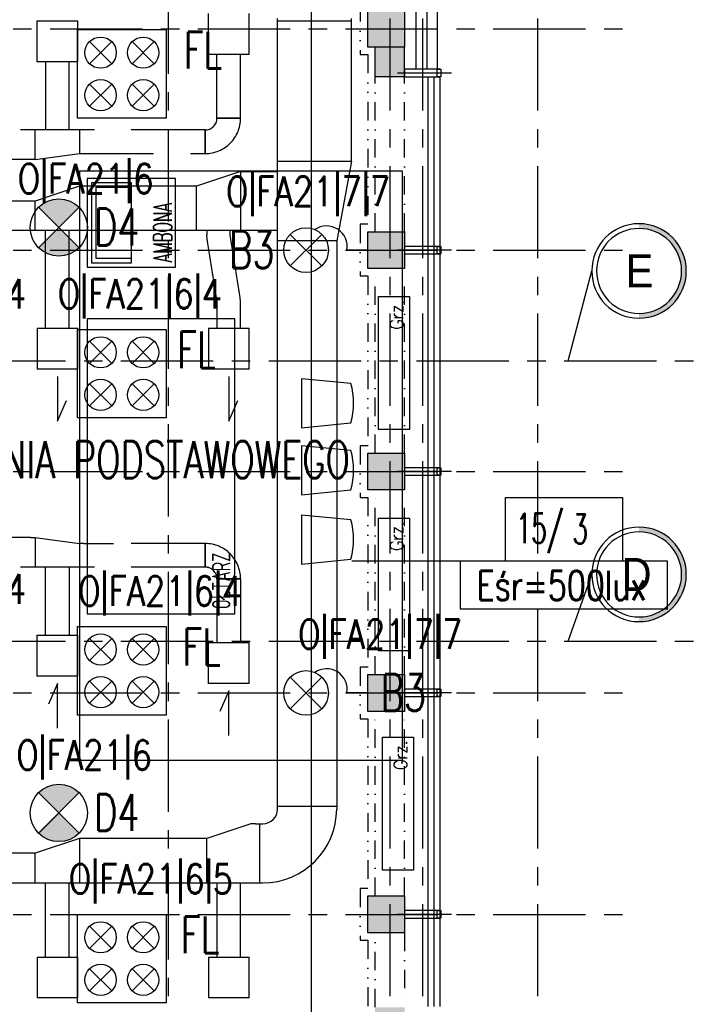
# Model space of a CAD drawing. Extents: x 41755 to 123924, y -112333 to 86187.
# Tile 101 of 256: x 102140 to 102592, y -55889 to -55222. Entities that reach past the tile are written whole.
import ezdxf
from ezdxf.enums import TextEntityAlignment as Align

# ---------------------------------------------------------------- set-up
doc = ezdxf.new("R2010")
doc.units = 0
doc.header["$LTSCALE"] = 50
for name, pattern in [('CENTER', [2, 1.25, -0.25, 0.25, -0.25]), ('CENTER2', [28.575, 19.05, -3.175, 3.175, -3.175]), ('DASHDOT', [1, 0.5, -0.25, 0, -0.25]), ('DASHED', [0.75, 0.5, -0.25]), ('DASHED2', [0.375, 0.25, -0.125]), ('DIVIDE', [31.75, 12.7, -6.35, 0, -6.35, 0, -6.35])]:
    doc.linetypes.add(name, pattern=pattern)
doc.layers.get('0').update_dxf_attribs({"color": 101, "linetype": 'CONTINUOUS'})
for name, color, linetype in [('E-90', 6, 'CONTINUOUS'), ('E35', 6, 'CONTINUOUS'), ('Ins-co', 2, 'CONTINUOUS'), ('Ins-went', 141, 'CONTINUOUS'), ('Opis-pom', 6, 'CONTINUOUS'), ('Opis_pom_ramka', 6, 'CONTINUOUS'), ('Os-osie', 14, 'CENTER'), ('Os-osie glowne', 1, 'CENTER'), ('Os-osie-opis', 16, 'CONTINUOUS'), ('Sc-beton', 7, 'CONTINUOUS'), ('Sc-beton-hatch', 86, 'CONTINUOUS'), ('Sc-cegla pustak-hatch', 8, 'CONTINUOUS'), ('Sc-izolacja term-styropian', 151, 'STYROPIAN-KA'), ('Sc-kamien', 31, 'CONTINUOUS'), ('Sc-nadproza kon', 5, 'DASHED2'), ('Sc-systemowe', 150, 'CONTINUOUS'), ('Suf-widok', 8, 'CONTINUOUS'), ('Wyp-meble', 155, 'CONTINUOUS')]:
    doc.layers.add(name, color=color, linetype=linetype)
doc.styles.add('dwg_opis duży', font='ARIAL.TTF', dxfattribs={"width": 0.9})
doc.styles.add('KA wymiar', font='romans.shx', dxfattribs={"width": 0.6})
doc.styles.add('ROMANS', font='romans', dxfattribs={"width": 0.85})
doc.linetypes.add('BATTING', pattern='A,0.0001,-0.1,[134,ltypeshp.shx,S=0.1,R=0,X=-0.1,Y=0],-0.2,[134,ltypeshp.shx,S=0.1,R=180,X=0.1,Y=0],-0.1', length=0.4001)
doc.linetypes.add('STYROPIAN-KA', pattern='A,0.0001,-0.1,[135,ltypeshp.shx,S=0.1,R=0,X=-0.1,Y=0],0,[135,ltypeshp.shx,S=0.1,R=180,X=0.1,Y=0],-0.1', length=0.2001)

# ---------------------------------------------------------------- blocks, each defined once
blk = doc.blocks.new('_FGJHGJGHJHGJH')
at = {"linetype": 'CENTER2', "ltscale": 0.5}
blk.add_line((-2.5, -31.83), (-2.5, 4.8), dxfattribs=at)
at = {"ltscale": 2, "flags": 128}
for points in [[(0, -24), (0, 0), (-5, 0), (-5, -24)], [(0, -22), (0, -24.5), (-5, -24.5), (-5, -22), (0, -22)]]:
    blk.add_lwpolyline(points, dxfattribs=at)
blk = doc.blocks.new('_opis_pom_metka')
at = {"layer": 'Opis_pom_ramka'}
blk.add_lwpolyline([(-33.13, 0), (32.87, 0), (32.87, -36), (-33.13, -36)], close=True, dxfattribs=at)
at = {"style": 'KA wymiar', "width": 0.6}
blk.add_attdef('KO/', text='', height=16.8, dxfattribs=at).set_placement((3.45, -25.87), align=Align.RIGHT)
blk.add_attdef('NR', (3.8, -26.16), '', height=16.8, dxfattribs=at)
blk = doc.blocks.new('_fkjshkjhkjh')
at = {"layer": 'Ins-went', "ltscale": 2}
for p, q in [((2524, 221.34, 6970), (2524, 757.02)), ((2574, 755.02), (2524, 755.02)), ((2574, 752.02), (2574, 757.02)), ((2574, 663.22), (2574, 752.02)), ((2574, 660.22, -7260), (2574, 663.22, -7260)), ((2524, 660.22, -7260), (2574, 660.22, -7260)), ((2574, 660.22, -7260), (2564, 606.22, -7260)), ((2499, 653.24, -3630), (2469, 643.24, -3630)), ((2499, 653.24, -3630), (2499, 613.24, -3630)), ((2390, 643.24), (2360, 633.24)), ((2390, 643.24), (2390, 613.24)), ((2469, 613.24, -3630), (2469, 643.24, -3630)), ((2360, 613.24), (2360, 633.24)), ((2524, 613.24), (2091.01, 613.24)), ((2367, 547.09), (2367, 613.24)), ((2383, 547.09), (2383, 613.24)), ((2476, 613.24, -3630), (2476, 610.24, -3630)), ((2492, 610.24, -3630), (2492, 613.24, -3630)), ((2564, 606.22, -7260), (2524, 606.22, -7260)), ((2483, 547.09), (2483, 565.04)), ((2499, 547.09), (2499, 565.04)), ((2361.15, 547.09), (2361.15, 519.39)), ((2361.15, 547.09), (2388.85, 547.09)), ((2388.85, 519.39), (2388.85, 547.09)), ((2477.15, 547.09), (2477.15, 519.39)), ((2477.15, 547.09), (2504.85, 547.09)), ((2504.85, 519.39), (2504.85, 547.09)), ((2388.85, 519.39), (2361.15, 519.39)), ((2504.85, 519.39), (2477.15, 519.39)), ((2524, 223.34, 6970), (2564, 223.34, 6970)), ((2506, 211.34, 6970), (2476, 201.34, 6970)), ((2509, 211.34, 6970), (2506, 211.34, 6970)), ((2509, 211.34, 6970), (2514, 211.34, 6970)), ((2512, 171.34, 6970), (2512, 211.34, 6970)), ((2390, 201.34, 6970), (2360, 191.34, 6970)), ((2390, 201.34, 6970), (2390, 171.34, 6970)), ((2476, 171.34, 6970), (2476, 201.34, 6970)), ((2360, 171.34, 6970), (2360, 191.34, 6970)), ((2367, 121.09), (2367, 171.34, 6970)), ((2383, 121.09), (2383, 171.34, 6970)), ((2483, 121.09), (2483, 171.34, 6970)), ((2499, 121.09), (2499, 171.34, 6970)), ((2361.15, 121.09), (2361.15, 93.39)), ((2361.15, 121.09), (2388.85, 121.09)), ((2388.85, 93.39), (2388.85, 121.09)), ((2477.15, 121.09), (2477.15, 93.39)), ((2477.15, 121.09), (2504.85, 121.09)), ((2504.85, 93.39), (2504.85, 121.09)), ((2388.85, 93.39), (2361.15, 93.39)), ((2504.85, 93.39), (2477.15, 93.39))]:
    blk.add_line(p, q, dxfattribs=at)
for points, elevation in [([(2499, 653.24), (2524, 653.24)], -3630), ([(2469, 643.24), (2390, 643.24)], -3630), ([(2564, 606.22), (2564, 221.34)], -7260), ([(2476, 201.34), (2390, 201.34)], 6970), ([(2360, 191.34), (2240, 191.34)], 6970), ([(2091, 171.34), (2514, 171.34)], 6970)]:
    blk.add_lwpolyline(points, dxfattribs=dict(at, elevation=elevation))
for points in [[(2360, 633.24), (2240, 633.24)], [(2375, 514.39), (2375, 484.15), (2381.02, 498.16)], [(2491, 514.39), (2491, 484.15), (2497.02, 498.16)]]:
    blk.add_lwpolyline(points, dxfattribs=at)
for radius in [10, 50]:
    blk.add_arc((2514, 221.34, 6970), radius, 270, 0, dxfattribs=at)
for points in [[(2483, 565.04), (2476, 610.24)], [(2499, 565.04), (2492, 610.24)]]:
    blk.add_spline(points, degree=3, dxfattribs=at)
blk = doc.blocks.new('_opis_osi')
blk.add_hatch(color=256).paths.add_polyline_path([(32, -32), (28.8, -32, -1), (-28.8, -32), (-32, -32, 1)])
for radius in [32, 28.8]:
    blk.add_circle((0, -32), radius)
at = {"style": 'dwg_opis duży', "width": 0.9}
blk.add_attdef('AXNAMEV', text='', height=22.4, rotation=90, dxfattribs=at).set_placement((0, -32), align=Align.MIDDLE_CENTER)
blk = doc.blocks.new('A$C59F8734F')
at = {"layer": 'Wyp-meble'}
for p, q in [((2435, 652.5), (2411, 652.5)), ((2411, 652.5), (2411, 604.5)), ((2411, 604.5), (2435, 604.5))]:
    blk.add_line(p, q, dxfattribs=at)
for points in [[(2400, 663.5), (2400, 264.5), (2618.59, 264.5), (2618.59, 663.5)], [(2405, 598.5), (2465, 598.5), (2465, 658.5), (2405, 658.5)], [(2408, 601.5), (2435, 601.5), (2435, 655.5), (2408, 655.5)], [(2405, 363.5), (2505, 363.5), (2505, 563.5), (2405, 563.5)]]:
    blk.add_lwpolyline(points, close=True, dxfattribs=at)
for points in [[(2550.28, 522.87), (2550.28, 489.6), (2583.55, 493, 0.146016), (2583.55, 519.69)], [(2550.28, 477.46), (2550.28, 444.2), (2583.55, 447.6, 0.146016), (2583.55, 474.29)], [(2550.28, 430.55), (2550.28, 397.29), (2583.55, 400.69, 0.146016), (2583.55, 427.38)]]:
    blk.add_lwpolyline(points, format="xyb", close=True, dxfattribs=at)
at = {"layer": 'Wyp-meble', "char_height": 12.5, "width": 1699.9877, "attachment_point": 1, "rotation": 90, "style": 'KA wymiar'}
for s, insert in [('AMBONA', (2449.95, 601.73)), ('OŁTARZ', (2489.6, 366.72))]:
    blk.add_mtext(s, dxfattribs=dict(at, insert=insert))
blk = doc.blocks.new('A$C7F236BD7')
at = {"layer": 'E35', "ltscale": 0.2}
for p, q in [((-52.4, -10.69), (-31.01, 10.7)), ((-31.01, -10.69), (-52.4, 10.7))]:
    blk.add_line(p, q, dxfattribs=at)
at = {"layer": 'E35'}
blk.add_line((0, 0), (-14.01, 0), dxfattribs=at)
at = {"layer": 'E35', "ltscale": 0.2}
blk.add_circle((-41.7, 0), 15.12, dxfattribs=at)
at = {"layer": 'E35'}
blk.add_arc((-27.86, 2.36), 14.04, 350.33159, 124.49886, dxfattribs=at)

msp = doc.modelspace()

# ---------------------------------------------------------------- hatches: boundary and pattern name
at = {"layer": 'E35'}
h = msp.add_hatch(color=256, dxfattribs=at)
edge = h.paths.add_edge_path()
edge.add_line((102166.902, -55362.904), (102180.648, -55349.158))
edge.add_ellipse((102166.902, -55362.904), major_axis=(13.746, 13.746), ratio=1, start_angle=360, end_angle=450)
edge.add_line((102153.156, -55349.158), (102166.902, -55362.904))
edge = h.paths.add_edge_path()
edge.add_line((102180.648, -55376.651), (102166.902, -55362.904))
edge.add_line((102166.902, -55362.904), (102153.156, -55376.651))
edge.add_ellipse((102166.902, -55362.904), major_axis=(-13.746, 13.746), ratio=1, start_angle=90, end_angle=180)
h = msp.add_hatch(color=256, dxfattribs=at)
edge = h.paths.add_edge_path()
edge.add_line((102166.902, -55759.535), (102180.648, -55745.789))
edge.add_ellipse((102166.902, -55759.535), major_axis=(13.746, 13.746), ratio=1, start_angle=360, end_angle=450)
edge.add_line((102153.156, -55745.789), (102166.902, -55759.535))
edge = h.paths.add_edge_path()
edge.add_line((102180.648, -55773.281), (102166.902, -55759.535))
edge.add_line((102166.902, -55759.535), (102153.156, -55773.281))
edge.add_ellipse((102166.902, -55759.535), major_axis=(-13.746, 13.746), ratio=1, start_angle=90, end_angle=180)
at = {"layer": 'Sc-beton-hatch'}
h = msp.add_hatch(dxfattribs=at)
h.set_pattern_fill('ANSI33', color=256, style=0)
h.set_pattern_definition([(45, (48983.4185, 565.478), (-4.49012806, 4.49012806), []), (45, (48987.9087, 565.478), (-4.49012806, 4.49012806), [3.175, -1.5875])])
h.paths.add_polyline_path([(100470.966, -51043.233), (100410.966, -51043.233), (100410.966, -51103.233), (100430.966, -51103.233), (100430.966, -51063.233), (100470.966, -51063.233)])
h.paths.add_polyline_path([(100805.966, -51043.233), (100705.966, -51043.233), (100705.966, -51063.233), (100745.966, -51063.233), (100745.966, -51625.233), (100765.966, -51625.233), (100765.966, -51473.233), (101152.966, -51473.233), (101152.966, -51453.233), (100765.966, -51453.233), (100765.966, -51063.233), (100805.966, -51063.233)])
h.paths.add_polyline_path([(100430.966, -51374.233), (100410.966, -51374.233), (100410.966, -51474.233), (100430.966, -51474.233)])
h.paths.add_polyline_path([(101330.966, -51043.233), (101251.966, -51043.233), (101251.966, -51063.233), (101330.966, -51063.233)])
h.paths.add_polyline_path([(101770.966, -51043.233), (101670.966, -51043.233), (101670.966, -51063.233), (101710.966, -51063.233), (101710.966, -51262.233), (101730.966, -51262.233), (101730.966, -51063.233), (101770.966, -51063.233)])
h.paths.add_polyline_path([(101790.966, -51453.233), (101730.966, -51453.233), (101730.966, -51362.233), (101710.966, -51362.233), (101710.966, -51453.233), (101582.904, -51453.233), (101582.904, -51473.233), (101790.966, -51473.233)])
h.paths.add_polyline_path([(101482.904, -51453.233), (101252.966, -51453.233), (101252.966, -51473.233), (101482.904, -51473.233)])
h.paths.add_polyline_path([(101730.966, -51785.233), (101695.966, -51785.233), (101695.966, -51820.233), (101730.966, -51820.233)])
h.paths.add_polyline_path([(102400.966, -50943.233), (102380.966, -50943.233), (102380.966, -51043.233), (102330.966, -51043.233), (102330.966, -51063.233), (102380.966, -51063.233), (102380.966, -51453.233), (101890.966, -51453.233), (101890.966, -51473.233), (102380.966, -51473.233), (102380.966, -51873.233), (102400.966, -51873.233)])
h.paths.add_polyline_path([(102422.966, -50943.233), (102402.966, -50943.233), (102402.966, -51713.233), (102422.966, -51713.233)])
h.paths.add_polyline_path([(102400.966, -52143.233), (102380.966, -52143.233), (102380.966, -52213.233), (102400.966, -52213.233)])
h.paths.add_polyline_path([(102400.966, -52293.233), (102380.966, -52293.233), (102380.966, -52443.233), (101950.966, -52443.233), (101950.966, -52463.233), (102380.966, -52463.233), (102380.966, -52503.233), (102400.966, -52503.233)])
h.paths.add_polyline_path([(102400.966, -52603.233), (102380.966, -52603.233), (102380.966, -52643.233), (102400.966, -52643.233)])
h.paths.add_polyline_path([(102400.966, -52743.233), (102380.966, -52743.233), (102380.966, -53008.233), (102400.966, -53008.233)])
h.paths.add_polyline_path([(101730.966, -52443.233), (101710.966, -52443.233), (101710.966, -52463.233), (101710.966, -52758.233), (101690.966, -52758.233), (101690.966, -52778.233), (101730.966, -52778.233)])
h.paths.add_polyline_path([(101710.966, -52443.233), (101690.966, -52443.233), (101690.966, -52463.233), (101710.966, -52463.233)], flags=16)
h.paths.add_polyline_path([(101556.966, -52758.233), (101503.966, -52758.233), (101503.966, -52463.233), (101488.966, -52463.233), (101488.966, -52758.233), (101468.966, -52758.233), (101468.966, -52778.233), (101556.966, -52778.233)])
h.paths.add_polyline_path([(101556.966, -52443.233), (101468.966, -52443.233), (101468.966, -52463.233), (101556.966, -52463.233)])
h.paths.add_polyline_path([(101334.966, -52443.233), (101281.966, -52443.233), (101281.966, -52463.233), (101334.966, -52463.233)], flags=17)
h.paths.add_polyline_path([(101281.966, -52443.233), (100970.966, -52443.233), (100970.966, -51785.233), (100883.466, -51785.233), (100883.466, -51805.233), (100950.966, -51805.233), (100950.966, -52443.233), (100430.966, -52443.233), (100430.966, -52403.233), (100410.966, -52403.233), (100410.966, -52503.233), (100430.966, -52503.233), (100430.966, -52463.233), (100950.966, -52463.233), (100950.966, -52973.233), (100970.966, -52973.233), (100970.966, -52463.233), (101261.966, -52463.233), (101261.966, -52778.233), (101281.966, -52778.233), (101334.966, -52778.233), (101334.966, -52758.233), (101281.966, -52758.233)])
h.paths.add_polyline_path([(100783.466, -51785.233), (100765.966, -51785.233), (100765.966, -51780.233), (100745.966, -51780.233), (100745.966, -51785.233), (100430.966, -51785.233), (100430.966, -51765.233), (100410.966, -51765.233), (100410.966, -52003.233), (100430.966, -52003.233), (100430.966, -51805.233), (100783.466, -51805.233)])
h.paths.add_polyline_path([(100430.966, -52153.233), (100410.966, -52153.233), (100410.966, -52253.233), (100430.966, -52253.233)])
h.paths.add_polyline_path([(100430.966, -52653.233), (100410.966, -52653.233), (100410.966, -52850.233), (100430.966, -52850.233)], flags=17)
h.paths.add_polyline_path([(100430.966, -52940.233), (100410.966, -52940.233), (100410.966, -52983.233), (100430.966, -52983.233)])
h.paths.add_polyline_path([(101007.966, -53193.233), (100430.966, -53193.233), (100430.966, -53133.233), (100410.966, -53133.233), (100410.966, -53213.233), (101007.966, -53213.233)])
h.paths.add_polyline_path([(101770.966, -53193.233), (101157.966, -53193.233), (101157.966, -53213.233), (101710.966, -53213.233), (101710.966, -53445.233), (101730.966, -53445.233), (101730.966, -53213.233), (101770.966, -53213.233)])
h.paths.add_polyline_path([(102008.966, -53193.233), (101905.966, -53193.233), (101905.966, -53213.233), (102008.966, -53213.233)])
h.paths.add_polyline_path([(102227.966, -53193.233), (102133.966, -53193.233), (102133.966, -53213.233), (102227.966, -53213.233)])
h.paths.add_polyline_path([(102400.966, -53158.233), (102380.966, -53158.233), (102380.966, -53193.233), (102332.966, -53193.233), (102332.966, -53213.233), (102380.966, -53213.233), (102380.966, -53818.233), (102400.966, -53818.233)])
h.paths.add_polyline_path([(101730.966, -53545.233), (101710.966, -53545.233), (101710.966, -53740.233), (101730.966, -53740.233)])
h.paths.add_polyline_path([(101730.966, -53840.233), (101710.966, -53840.233), (101710.966, -53943.233), (101297.571, -53943.233, -0.1551034), (101300.811, -53953.425, -0.1483474), (101297.835, -53963.233), (101710.966, -53963.233), (101710.966, -54023.233), (101730.966, -54023.233)])
h.paths.add_polyline_path([(101297.571, -53943.233), (101295.705, -53943.233), (101295.705, -53963.233), (101297.835, -53963.233, 0.1483474), (101300.811, -53953.425, 0.1551034)])
h.paths.add_polyline_path([(101270.705, -53943.233), (101268.745, -53943.233, 0.1551034), (101265.506, -53953.425, 0.1483474), (101268.481, -53963.233), (101270.705, -53963.233)])
h.paths.add_polyline_path([(101268.745, -53943.233), (101201.966, -53943.233), (101201.966, -53963.233), (101268.481, -53963.233, -0.1483474), (101265.506, -53953.425, -0.1551034)])
h.paths.add_polyline_path([(100980.966, -53943.233), (100970.966, -53943.233), (100930.966, -53943.233), (100930.966, -53968.233), (100970.966, -53968.233), (100980.966, -53968.233)])
h.paths.add_polyline_path([(100490.966, -53943.233), (100410.966, -53943.233), (100410.966, -53963.233), (100490.966, -53963.233)])
h.paths.add_polyline_path([(100530.966, -54448.233), (100510.966, -54448.233), (100510.966, -54481.233), (100530.966, -54481.233)])
h.paths.add_polyline_path([(101773.966, -54593.233), (101730.966, -54593.233), (101730.966, -54503.233), (101710.966, -54503.233), (101710.966, -54593.233), (100530.966, -54593.233), (100530.966, -54578.233), (100510.966, -54578.233), (100510.966, -54593.233), (100270.966, -54593.233), (100270.966, -54618.233), (101773.966, -54618.233)])
h.paths.add_polyline_path([(100220.966, -54593.233), (100170.966, -54593.233), (100170.966, -54618.233), (100220.966, -54618.233)])
h.paths.add_polyline_path([(100120.966, -54593.233), (100070.966, -54593.233), (100070.966, -54618.233), (100120.966, -54618.233)])
h.paths.add_polyline_path([(100020.966, -54593.233), (99970.966, -54593.233), (99970.966, -54618.233), (100020.966, -54618.233)])
h.paths.add_polyline_path([(99920.966, -54593.233), (99880.966, -54593.233), (99880.966, -55500.233), (99980.966, -55500.233), (99980.966, -55515.233), (100000.966, -55515.233), (100000.966, -55480.233), (99900.966, -55480.233), (99900.966, -54618.233), (99920.966, -54618.233)])
h.paths.add_polyline_path([(100585.966, -55633.233), (100000.966, -55633.233), (100000.966, -55615.233), (99980.966, -55615.233), (99980.966, -55633.233), (99780.966, -55633.233), (99780.966, -55988.233), (100510.966, -55988.233), (100510.966, -56028.233), (100530.966, -56028.233), (100530.966, -55988.233), (100582.966, -55988.233), (100582.966, -55968.233), (100530.966, -55968.233), (100530.966, -55813.233), (100510.966, -55813.233), (100510.966, -55968.233), (99800.966, -55968.233), (99800.966, -55653.233), (100510.966, -55653.233), (100510.966, -55663.233), (100530.966, -55663.233), (100530.966, -55653.233), (100585.966, -55653.233)])
h.paths.add_polyline_path([(101310.966, -55968.233), (100810.966, -55968.233), (100810.966, -55880.233), (100790.966, -55880.233), (100790.966, -55968.233), (100737.966, -55968.233), (100737.966, -55988.233), (100790.966, -55988.233), (100790.966, -56028.233), (100810.966, -56028.233), (100810.966, -55988.233), (101310.966, -55988.233)])
h.paths.add_polyline_path([(101490.966, -55633.233), (100735.966, -55633.233), (100735.966, -55653.233), (101490.966, -55653.233)])
h.paths.add_polyline_path([(101777.966, -55968.233), (101730.966, -55968.233), (101730.966, -55853.733), (101710.966, -55853.733), (101710.966, -55968.233), (101590.966, -55968.233), (101590.966, -55988.233), (101777.966, -55988.233)])
h.paths.add_polyline_path([(101802.966, -55963.233), (101777.966, -55963.233), (101777.966, -55988.233), (101802.966, -55988.233)])
h.paths.add_polyline_path([(101730.966, -55128.233), (101710.966, -55128.233), (101710.966, -55723.733), (101730.966, -55723.733)])
h.paths.add_polyline_path([(101953.466, -55963.233), (101928.466, -55963.233), (101928.466, -55988.233), (101953.466, -55988.233)])
h.paths.add_polyline_path([(102103.466, -55963.233), (102078.466, -55963.233), (102078.466, -55988.233), (102103.466, -55988.233)])
h.paths.add_polyline_path([(102253.466, -55963.233), (102228.466, -55963.233), (102228.466, -55988.233), (102253.466, -55988.233)])
h.paths.add_polyline_path([(102365.966, -55968.233), (102320.966, -55968.233), (102320.966, -55988.233), (102365.966, -55988.233)])
h.paths.add_polyline_path([(102400.966, -55953.233), (102365.966, -55953.233), (102365.966, -55988.233), (102400.966, -55988.233)])
h.paths.add_polyline_path([(102400.966, -55891.233), (102380.966, -55891.233), (102380.966, -55953.233), (102400.966, -55953.233)])
h.paths.add_polyline_path([(102400.966, -55815.733), (102375.966, -55815.733), (102375.966, -55840.733), (102400.966, -55840.733)])
h.paths.add_polyline_path([(102400.966, -55665.733), (102375.966, -55665.733), (102375.966, -55690.733), (102400.966, -55690.733)])
h.paths.add_polyline_path([(102400.966, -55515.733), (102375.966, -55515.733), (102375.966, -55540.733), (102400.966, -55540.733)])
h.paths.add_polyline_path([(102400.966, -55365.733), (102375.966, -55365.733), (102375.966, -55390.733), (102400.966, -55390.733)])
h.paths.add_polyline_path([(102400.966, -55240.733), (102380.966, -55240.733), (102380.966, -55260.733), (102400.966, -55260.733)])
h.paths.add_polyline_path([(102400.966, -55215.733), (102375.966, -55215.733), (102375.966, -55240.733), (102400.966, -55240.733)])
h.paths.add_polyline_path([(102400.966, -55033.233), (102380.966, -55033.233), (102380.966, -55215.733), (102400.966, -55215.733)])
h.paths.add_polyline_path([(102400.966, -54833.233), (102365.966, -54833.233), (102365.966, -54798.233), (102345.966, -54798.233), (102345.966, -54853.233), (102380.966, -54853.233), (102380.966, -54883.233), (102400.966, -54883.233)])
h.paths.add_polyline_path([(102365.966, -54537.733), (102345.966, -54537.733), (102345.966, -54593.233), (101908.966, -54593.233), (101908.966, -54618.233), (102345.966, -54618.233), (102345.966, -54648.233), (102365.966, -54648.233), (102365.966, -54618.233)])
h.paths.add_polyline_path([(101730.966, -54128.233), (101710.966, -54128.233), (101710.966, -54353.233), (101730.966, -54353.233)])
h.paths.add_polyline_path([(102365.966, -54131.233), (102400.966, -54131.233), (102400.966, -54088.233), (102380.966, -54088.233), (102380.966, -54111.233), (102345.966, -54111.233), (102345.966, -54417.733), (102365.966, -54417.733)])
h.paths.add_polyline_path([(102400.966, -53918.233), (102380.966, -53918.233), (102380.966, -53988.233), (102400.966, -53988.233)])
at = {"layer": 'Sc-cegla pustak-hatch'}
h = msp.add_hatch(dxfattribs=at)
h.set_pattern_fill('ANSI32', color=256, scale=0.5, angle=90, style=0)
h.set_pattern_definition([(135, (48983.4185, 565.478), (-3.36759605, -3.36759605), []), (135, (48983.4185, 567.723), (-3.36759605, -3.36759605), [])])
h.paths.add_polyline_path([(100430.966, -51745.233), (100410.966, -51745.233), (100410.966, -51765.233), (100430.966, -51765.233)])
h.paths.add_polyline_path([(101330.966, -51063.233), (101312.966, -51063.233), (101312.966, -51262.233), (101330.966, -51262.233)])
h.paths.add_polyline_path([(101455.966, -51382.233), (101330.966, -51382.233), (101330.966, -51362.233), (101312.966, -51362.233), (101312.966, -51453.233), (101330.966, -51453.233), (101330.966, -51400.233), (101437.966, -51400.233), (101437.966, -51453.233), (101455.966, -51453.233)])
h.paths.add_polyline_path([(102049.966, -51473.233), (102031.966, -51473.233), (102031.966, -51525.233), (101968.966, -51525.233), (101968.966, -51473.233), (101950.966, -51473.233), (101950.966, -51548.233), (101968.966, -51548.233), (101968.966, -51543.233), (102049.966, -51543.233)])
h.paths.add_polyline_path([(101968.966, -51648.233), (101950.966, -51648.233), (101950.966, -52323.233), (101968.966, -52323.233), (101968.966, -52193.233), (102380.966, -52193.233), (102380.966, -52175.233), (101968.966, -52175.233)])
h.paths.add_polyline_path([(101968.966, -52463.233), (101950.966, -52463.233), (101950.966, -52543.233), (101968.966, -52543.233)])
h.paths.add_polyline_path([(101968.966, -52423.233), (101950.966, -52423.233), (101950.966, -52443.233), (101968.966, -52443.233)])
h.paths.add_polyline_path([(101968.966, -52643.233), (101950.966, -52643.233), (101950.966, -52973.233), (101968.966, -52973.233), (101968.966, -52946.233), (102050.966, -52946.233), (102050.966, -52954.233), (102042.966, -52954.233), (102042.966, -52973.233), (102380.966, -52973.233), (102380.966, -52955.233), (102060.966, -52955.233), (102060.966, -52928.233), (101968.966, -52928.233)])
h.paths.add_polyline_path([(101279.966, -52945.233), (101261.966, -52945.233), (101261.966, -52955.233), (101078.966, -52955.233), (101078.966, -52687.233), (101060.966, -52687.233), (101060.966, -52955.233), (100970.966, -52955.233), (100970.966, -52973.233), (101261.966, -52973.233), (101261.966, -53015.733), (101279.966, -53015.733)])
h.paths.add_polyline_path([(101279.966, -52778.233), (101261.966, -52778.233), (101261.966, -52845.233), (101279.966, -52845.233)])
h.paths.add_polyline_path([(100950.966, -52955.233), (100925.966, -52955.233), (100925.966, -52973.233), (100950.966, -52973.233)])
h.paths.add_polyline_path([(100825.966, -52955.233), (100430.966, -52955.233), (100430.966, -52973.233), (100825.966, -52973.233)])
h.paths.add_polyline_path([(100428.966, -53213.233), (100410.966, -53213.233), (100410.966, -53333.233), (100428.966, -53333.233)])
h.paths.add_polyline_path([(100428.966, -53483.233), (100410.966, -53483.233), (100410.966, -53548.233), (100428.966, -53548.233)])
h.paths.add_polyline_path([(100428.966, -53698.233), (100410.966, -53698.233), (100410.966, -53763.233), (100428.966, -53763.233)])
h.paths.add_polyline_path([(100428.966, -53913.233), (100410.966, -53913.233), (100410.966, -53943.233), (100428.966, -53943.233)])
h.paths.add_polyline_path([(100428.966, -53963.233), (100410.966, -53963.233), (100410.966, -53978.233), (100428.966, -53978.233)])
h.paths.add_polyline_path([(100428.966, -54128.233), (100410.966, -54128.233), (100410.966, -54193.233), (100428.966, -54193.233)])
h.paths.add_polyline_path([(100428.966, -54343.233), (100410.966, -54343.233), (100410.966, -54466.233), (100510.966, -54466.233), (100510.966, -54448.233), (100428.966, -54448.233)])
h.paths.add_polyline_path([(101335.966, -54321.233), (101279.966, -54321.233), (101279.966, -53970.786, -0.2026768), (101268.481, -53963.233), (101261.966, -53963.233), (101261.966, -54339.233), (101335.966, -54339.233)])
h.paths.add_polyline_path([(101710.966, -54321.233), (101510.966, -54321.233), (101510.966, -53963.233), (101492.966, -53963.233), (101492.966, -54321.233), (101435.966, -54321.233), (101435.966, -54339.233), (101710.966, -54339.233)])
h.paths.add_polyline_path([(101710.966, -53645.233), (101352.966, -53645.233), (101352.966, -53562.233), (101279.966, -53562.233), (101279.966, -53213.233), (101261.966, -53213.233), (101261.966, -53943.233), (101268.745, -53943.233, -0.1958107), (101279.966, -53936.063), (101279.966, -53580.233), (101334.966, -53580.233), (101334.966, -53943.233), (101352.966, -53943.233), (101352.966, -53663.233), (101710.966, -53663.233)])
h.paths.add_polyline_path([(101279.966, -53936.063, 0.1514484), (101270.705, -53940.913), (101279.966, -53940.913)], flags=17)
h.paths.add_polyline_path([(101279.966, -53940.913), (101270.705, -53940.913), (101270.705, -53943.233), (101279.966, -53943.233)], flags=17)
h.paths.add_polyline_path([(101490.966, -54618.233), (101472.966, -54618.233), (101472.966, -54648.233), (101490.966, -54648.233)])
h.paths.add_polyline_path([(101490.966, -54798.233), (101472.966, -54798.233), (101472.966, -55633.233), (101490.966, -55633.233)])
h.paths.add_polyline_path([(101773.966, -55128.233), (101730.966, -55128.233), (101730.966, -55146.233), (101773.966, -55146.233)])
h.paths.add_polyline_path([(102180.966, -55128.233), (101968.966, -55128.233), (101950.966, -55128.233), (101923.966, -55128.233), (101923.966, -55146.233), (102180.966, -55146.233)])
h.paths.add_polyline_path([(101968.966, -54853.233), (102190.966, -54853.233), (102190.966, -54835.233), (101950.966, -54835.233), (101950.966, -55128.233), (101968.966, -55128.233)])
h.paths.add_polyline_path([(102345.966, -54835.233), (102290.966, -54835.233), (102290.966, -54853.233), (102345.966, -54853.233)])
h.paths.add_polyline_path([(101968.966, -54453.233), (101950.966, -54453.233), (101950.966, -54593.233), (101968.966, -54593.233)])
h.paths.add_polyline_path([(101968.966, -54129.233), (102345.966, -54129.233), (102345.966, -54111.233), (101968.966, -54111.233), (101968.966, -53840.233), (101950.966, -53840.233), (101950.966, -54353.233), (101968.966, -54353.233)])
h.paths.add_polyline_path([(102380.966, -53645.233), (101995.966, -53645.233), (101995.966, -53553.233), (101968.966, -53553.233), (101968.966, -53531.233), (101950.966, -53531.233), (101950.966, -53571.233), (101977.966, -53571.233), (101977.966, -53645.233), (101950.966, -53645.233), (101950.966, -53740.233), (101968.966, -53740.233), (101968.966, -53663.233), (102380.966, -53663.233)])
h.paths.add_polyline_path([(101968.966, -53213.233), (101950.966, -53213.233), (101950.966, -53441.233), (101968.966, -53441.233)])
h.paths.add_polyline_path([(101279.966, -53150.733), (101261.966, -53150.733), (101261.966, -53193.233), (101279.966, -53193.233)])

# ---------------------------------------------------------------- linework, layer by layer
msp.add_lwpolyline([(102337.611, -51210.233), (102337.611, -56365.878)])
at = {"layer": 'E35', "ltscale": 0.2}
for p, q in [((102187.688, -55236.963), (102202.661, -55251.936)), ((102187.688, -55251.936), (102202.661, -55236.963)), ((102231.486, -55236.963), (102216.514, -55251.936)), ((102231.486, -55251.936), (102216.514, -55236.963)), ((102187.688, -55280.761), (102202.661, -55265.789)), ((102187.688, -55265.789), (102202.661, -55280.761)), ((102231.486, -55280.761), (102216.514, -55265.789)), ((102231.486, -55265.789), (102216.514, -55280.761)), ((102187.688, -55439.992), (102202.661, -55454.964)), ((102187.688, -55454.964), (102202.661, -55439.992)), ((102231.486, -55439.992), (102216.514, -55454.964)), ((102231.486, -55454.964), (102216.514, -55439.992)), ((102187.688, -55483.79), (102202.661, -55468.817)), ((102187.688, -55468.817), (102202.661, -55483.79)), ((102231.486, -55483.79), (102216.514, -55468.817)), ((102231.486, -55468.817), (102216.514, -55483.79)), ((102187.688, -55641.334), (102202.661, -55656.306)), ((102187.688, -55656.306), (102202.661, -55641.334)), ((102231.486, -55641.334), (102216.514, -55656.306)), ((102231.486, -55656.306), (102216.514, -55641.334)), ((102187.688, -55685.132), (102202.661, -55670.159)), ((102187.688, -55670.159), (102202.661, -55685.132)), ((102231.486, -55685.132), (102216.514, -55670.159)), ((102231.486, -55670.159), (102216.514, -55685.132)), ((102187.688, -55836.334), (102202.661, -55851.306)), ((102187.688, -55851.306), (102202.661, -55836.334)), ((102231.486, -55836.334), (102216.514, -55851.306)), ((102231.486, -55851.306), (102216.514, -55836.334)), ((102187.688, -55880.132), (102202.661, -55865.159)), ((102187.688, -55865.159), (102202.661, -55880.132)), ((102231.486, -55880.132), (102216.514, -55865.159)), ((102231.486, -55865.159), (102216.514, -55880.132))]:
    msp.add_line(p, q, dxfattribs=at)
at = {"layer": 'E35'}
for p, q in [((102153.156, -55376.651), (102180.648, -55349.158)), ((102153.156, -55349.158), (102180.648, -55376.651)), ((102438.574, -55588.987), (102365.143, -55588.987)), ((102153.156, -55773.281), (102180.648, -55745.789)), ((102153.156, -55745.789), (102180.648, -55773.281))]:
    msp.add_line(p, q, dxfattribs=at)
at = {"layer": 'E35', "linetype": 'Continuous', "ltscale": 0.3}
for p, q in [((102153.942, -55375.864), (102179.862, -55349.944)), ((102153.942, -55772.495), (102179.862, -55746.575))]:
    msp.add_line(p, q, dxfattribs=at)
for points in [[(102179.587, -55228.862), (102239.587, -55228.862), (102239.587, -55288.862), (102179.587, -55288.862)], [(102179.587, -55431.891), (102239.587, -55431.891), (102239.587, -55491.891), (102179.587, -55491.891)], [(102438.574, -55621.266), (102578.907, -55621.266), (102578.907, -55588.987), (102438.574, -55588.987)], [(102179.587, -55633.233), (102239.587, -55633.233), (102239.587, -55693.233), (102179.587, -55693.233)], [(102179.587, -55828.233), (102239.587, -55828.233), (102239.587, -55888.233), (102179.587, -55888.233)]]:
    msp.add_lwpolyline(points, close=True, dxfattribs=at)
at = {"layer": 'E35', "ltscale": 0.2}
for centre in [(102195.175, -55244.45), (102224, -55244.45), (102195.175, -55273.275), (102224, -55273.275), (102195.175, -55447.478), (102224, -55447.478), (102195.175, -55476.303), (102224, -55476.303), (102195.175, -55648.82), (102224, -55648.82), (102195.175, -55677.645), (102224, -55677.645), (102195.175, -55843.82), (102224, -55843.82), (102195.175, -55872.645), (102224, -55872.645)]:
    msp.add_circle(centre, 10.587, dxfattribs=at)
at = {"layer": 'E35'}
for centre in [(102166.902, -55362.904), (102166.902, -55759.535)]:
    msp.add_circle(centre, 19.44, dxfattribs=at)
at = {"layer": 'Ins-co'}
for points in [[(102383.228, -55409.742), (102404.228, -55409.742), (102404.228, -55499.742), (102383.228, -55499.742)], [(102383.228, -55559.742), (102404.228, -55559.742), (102404.228, -55649.742), (102383.228, -55649.742)], [(102385.88, -55708.233), (102406.88, -55708.233), (102406.88, -55798.233), (102385.88, -55798.233)]]:
    msp.add_lwpolyline(points, close=True, dxfattribs=at)
at = {"layer": 'Ins-went', "linetype": 'DASHED', "ltscale": 2}
for p, q in [((102268.07, -55217.97), (102268.07, -55245.67)), ((102295.77, -55245.67), (102295.77, -55217.97)), ((102152.07, -55222.97), (102179.77, -55222.97)), ((102152.07, -55222.97), (102152.07, -55250.67)), ((102179.77, -55250.67), (102179.77, -55222.97)), ((102295.77, -55245.67), (102268.07, -55245.67)), ((102179.77, -55250.67), (102152.07, -55250.67)), ((102157.92, -55250.67), (102157.92, -55296.82)), ((102173.92, -55296.82), (102173.92, -55250.67)), ((102289.92, -55288.82), (102273.92, -55288.82)), ((102273.92, -55288.82), (102289.92, -55288.82)), ((102180.92, -55296.82), (102180.92, -55312.82)), ((102265.92, -55312.82), (102265.92, -55296.82)), ((102265.92, -55296.82), (102265.92, -55312.82)), ((102150.92, -55316.82), (102180.92, -55312.82)), ((102180.92, -55312.82), (102265.92, -55312.82)), ((102150.92, -55316.82), (102030.92, -55316.82)), ((102147.92, -55572.996), (102118.92, -55572.996)), ((102147.92, -55572.996), (102150.92, -55572.996)), ((102150.92, -55572.996), (102180.92, -55576.996)), ((102180.92, -55576.996), (102180.92, -55592.996)), ((102183.92, -55576.996), (102180.92, -55576.996)), ((102183.92, -55576.996), (102186.92, -55576.996)), ((102186.92, -55576.996), (102199.92, -55576.996)), ((102199.92, -55576.996), (102203.92, -55576.996)), ((102265.92, -55576.996), (102203.92, -55576.996)), ((102265.92, -55592.996), (102265.92, -55576.996)), ((102265.92, -55576.996), (102265.92, -55592.996)), ((102157.92, -55639.146), (102157.92, -55592.996)), ((102173.92, -55592.996), (102173.92, -55639.146)), ((102273.92, -55600.996), (102289.92, -55600.996)), ((102289.92, -55600.996), (102273.92, -55600.996)), ((102152.07, -55639.146), (102152.07, -55666.846)), ((102152.07, -55639.146), (102179.77, -55639.146)), ((102179.77, -55666.846), (102179.77, -55639.146)), ((102268.07, -55644.146), (102268.07, -55671.846)), ((102268.07, -55644.146), (102295.77, -55644.146)), ((102295.77, -55671.846), (102295.77, -55644.146)), ((102179.77, -55666.846), (102152.07, -55666.846)), ((102295.77, -55671.846), (102268.07, -55671.846))]:
    msp.add_line(p, q, dxfattribs=at)
for points in [[(102265.92, -55296.82), (101800.966, -55296.82)], [(102150.92, -55316.82), (102150.92, -55296.82)], [(102150.92, -55572.996), (102150.92, -55592.996)], [(102265.92, -55592.996), (101795.966, -55592.996)], [(102165.92, -55702.083), (102165.92, -55671.846), (102159.898, -55685.859)], [(102281.92, -55707.083), (102281.92, -55676.846), (102275.898, -55690.859)]]:
    msp.add_lwpolyline(points, dxfattribs=at)
for centre, radius, start, end in [((102265.92, -55288.82), 8, 270, 0), ((102265.92, -55288.82), 24, 270, 0), ((102265.92, -55600.996), 24, 0, 90), ((102265.92, -55600.996), 8, 0, 90)]:
    msp.add_arc(centre, radius, start, end, dxfattribs=at)
for points in [[(102273.92, -55288.82), (102273.92, -55245.67)], [(102289.92, -55288.82), (102289.92, -55245.67)], [(102273.92, -55600.996), (102273.92, -55644.146)], [(102289.92, -55600.996), (102289.92, -55644.146)]]:
    msp.add_spline(points, degree=3, dxfattribs=at)
at = {"layer": 'Os-osie'}
for points in [[(102240.966, -55096.233), (102240.966, -56138.233)], [(101660.966, -55228.233), (102550.966, -55228.233)], [(101660.966, -55378.233), (102550.966, -55378.233)], [(101660.966, -55528.233), (102550.966, -55528.233)], [(101660.966, -55678.233), (102550.966, -55678.233)], [(101660.966, -55828.233), (102550.966, -55828.233)]]:
    msp.add_lwpolyline(points, dxfattribs=at)
at = {"layer": 'Os-osie glowne'}
for points in [[(102390.966, -50521.233), (102390.966, -56498.233)], [(102412.966, -50521.233), (102412.966, -56498.233)], [(102490.966, -50521.233), (102490.966, -56498.233)], [(99508.966, -55453.233), (111775.966, -55453.233)], [(99508.966, -55643.233), (111775.966, -55643.233)]]:
    msp.add_lwpolyline(points, dxfattribs=at)
at = {"layer": 'Os-osie-opis'}
for points in [[(102511.63, -55453.233), (102527.63, -55392.338)], [(102511.63, -55643.233), (102527.63, -55597.938)]]:
    msp.add_lwpolyline(points, dxfattribs=at)
at = {"layer": 'Sc-beton'}
for points in [[(102375.966, -55215.733), (102400.966, -55215.733), (102400.966, -55240.733), (102375.966, -55240.733)], [(102375.966, -55365.733), (102400.966, -55365.733), (102400.966, -55390.733), (102375.966, -55390.733)], [(102375.966, -55515.733), (102400.966, -55515.733), (102400.966, -55540.733), (102375.966, -55540.733)], [(102375.966, -55665.733), (102400.966, -55665.733), (102400.966, -55690.733), (102375.966, -55690.733)], [(102375.966, -55815.733), (102400.966, -55815.733), (102400.966, -55840.733), (102375.966, -55840.733)]]:
    msp.add_lwpolyline(points, close=True, dxfattribs=at)
for points in [[(102380.966, -55260.733), (102380.966, -55240.733)], [(102400.966, -55260.733), (102400.966, -55240.733)], [(102400.966, -55260.733), (102380.966, -55260.733)]]:
    msp.add_lwpolyline(points, dxfattribs=at)
at = {"layer": 'Sc-izolacja term-styropian', "linetype": 'BATTING', "ltscale": 0.35}
msp.add_lwpolyline([(102408.466, -55030.733), (102408.466, -55255.733)], dxfattribs=at)
at = {"layer": 'Sc-izolacja term-styropian', "linetype": 'ByBlock'}
for points in [[(102415.966, -55030.733), (102415.966, -55255.733)], [(102415.966, -55255.733), (102400.966, -55255.733)]]:
    msp.add_lwpolyline(points, dxfattribs=at)
at = {"layer": 'Sc-kamien'}
for points in [[(102422.966, -55030.733), (102422.966, -55255.733)], [(102422.966, -55255.733), (102415.966, -55255.733)]]:
    msp.add_lwpolyline(points, dxfattribs=at)
at = {"layer": 'Sc-nadproza kon', "linetype": 'DASHDOT', "ltscale": 0.5}
for points in [[(102380.966, -55365.733), (102380.966, -55260.733)], [(102400.966, -55365.733), (102400.966, -55260.733)], [(102380.966, -55515.733), (102380.966, -55390.733)], [(102400.966, -55515.733), (102400.966, -55390.733)], [(102380.966, -55665.733), (102380.966, -55540.733)], [(102400.966, -55665.733), (102400.966, -55540.733)], [(102380.966, -55815.733), (102380.966, -55690.733)], [(102400.966, -55815.733), (102400.966, -55690.733)], [(102380.966, -55891.233), (102380.966, -55840.733)], [(102400.966, -55840.733), (102400.966, -55890.733)]]:
    msp.add_lwpolyline(points, dxfattribs=at)
at = {"layer": 'Sc-systemowe', "ltscale": 2}
for points in [[(102416.966, -55890.733), (102416.966, -55260.733)], [(102420.966, -55890.733), (102420.966, -55260.733)], [(102424.966, -55890.733), (102424.966, -55260.733)]]:
    msp.add_lwpolyline(points, dxfattribs=at)
at = {"layer": 'Suf-widok', "linetype": 'DIVIDE', "ltscale": 0.02}
msp.add_lwpolyline([(101735.966, -55963.233), (101735.966, -55151.233), (102375.966, -55151.233), (102375.966, -55210.733), (102370.966, -55210.733), (102370.966, -55245.733), (102375.966, -55245.733), (102375.966, -55360.733), (102370.966, -55360.733), (102370.966, -55395.733), (102375.966, -55395.733), (102375.966, -55510.733), (102370.966, -55510.733), (102370.966, -55545.733), (102375.966, -55545.733), (102375.966, -55660.733), (102370.966, -55660.733), (102370.966, -55695.733), (102375.966, -55695.733), (102375.966, -55810.733), (102370.966, -55810.733), (102370.966, -55845.733), (102375.966, -55845.733), (102375.966, -55948.233)], dxfattribs=at)

# ---------------------------------------------------------------- block references
for name, p in [('A$C59F8734F', (99780.966, -55988.233)), ('_fkjshkjhkjh', (99790.966, -55978.233))]:
    msp.add_blockref(name, p)
at = {"layer": 'E35'}
for p in [(102375.966, -55378.233), (102375.966, -55678.233)]:
    msp.add_blockref('A$C7F236BD7', p, dxfattribs=at)
at = {"layer": 'Opis-pom'}
ref = msp.add_blockref('_opis_pom_metka', (102508.893, -55545.787), dxfattribs=dict(at, xscale=1.2, yscale=1.2, zscale=1.2))
ref.add_attrib('KO/', '15/', dxfattribs={"layer": '0', "height": 20.16, "style": 'KA wymiar', "width": 0.6}).set_placement((102508.514, -55576.828), align=Align.RIGHT)
ref.add_attrib('NR', '3', (102514.601, -55577.184), dxfattribs={"layer": '0', "height": 20.16, "style": 'KA wymiar', "width": 0.6})
at = {"layer": 'Os-osie-opis'}
ref = msp.add_blockref('_opis_osi', (102527.63, -55392.338), dxfattribs=dict(at, xscale=-1, rotation=89.99999999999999))
ref.add_attrib('AXNAMEV', 'E', dxfattribs={"layer": '0', "height": 22.4, "style": 'dwg_opis duży', "width": 0.9}).set_placement((102559.974, -55392.338), align=Align.MIDDLE_CENTER)
ref = msp.add_blockref('_opis_osi', (102527.63, -55597.938), dxfattribs=dict(at, xscale=-1, rotation=89.99999999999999))
ref.add_attrib('AXNAMEV', 'D', dxfattribs={"layer": '0', "height": 22.4, "style": 'dwg_opis duży', "width": 0.9}).set_placement((102557.967, -55597.938), align=Align.MIDDLE_CENTER)
at = {"layer": 'Sc-systemowe', "ltscale": 2, "rotation": 89.99999999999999}
for p in [(102400.966, -55255.733), (102400.966, -55375.733), (102400.966, -55525.733), (102400.966, -55675.733), (102400.966, -55825.733)]:
    msp.add_blockref('_FGJHGJGHJHGJH', p, dxfattribs=at)

# ---------------------------------------------------------------- texts
at = {"layer": 'E-90', "style": 'ROMANS'}
for s, rotation, width, p in [('O|FA21|6', 360, 0.8, (102185.049, -55331.235)), ('O|FA21|7|7', 0, 0.8, (102335.597, -55339.884)), ('O|FA21|6|4', 360, 0.8, (102089.267, -55409.25)), ('O|FA21|6|4', 360, 0.8, (102221.83, -55409.25)), ('O|FA21|6|4', 360, 0.8, (102089.267, -55609.25)), ('Eśr=500lux', 360, 0.75, (102507.229, -55605.419)), ('O|FA21|6|4', 360, 0.8, (102235.584, -55610.592)), ('O|FA21|7|7', 0, 0.8, (102384.427, -55639.884)), ('O|FA21|6', 360, 0.8, (102184.038, -55721.721)), ('O|FA21|6|5', 360, 0.8, (102229.267, -55805.592))]:
    msp.add_text(s, height=20, rotation=rotation, dxfattribs=dict(at, width=width)).set_placement(p, align=Align.MIDDLE)
at = {"layer": 'E35', "style": 'ROMANS', "width": 0.7}
for s, p in [('FL', (102264.451, -55242.749)), ('D4', (102206.124, -55362.606)), ('B3', (102297.508, -55377.934)), ('FL', (102260.028, -55445.778)), ('PRZYKŁADOWY PROJEKT OŚWIETLENIA PODSTAWOWEGO', (102041.845, -55516.01)), ('FL', (102263.605, -55647.12)), ('B3', (102400.089, -55677.934)), ('D4', (102206.124, -55759.236)), ('FL', (102262.513, -55842.12))]:
    msp.add_text(s, height=25, dxfattribs=at).set_placement(p, align=Align.MIDDLE)
at = {"layer": 'Ins-co', "char_height": 9, "width": 203.76147, "attachment_point": 3, "rotation": 90, "style": 'ROMANS'}
for insert in [(102391.077, -55411.979), (102391.077, -55561.979), (102393.729, -55710.469)]:
    msp.add_mtext('Grz.', dxfattribs=dict(at, insert=insert))

doc.saveas('drawing.dxf')
